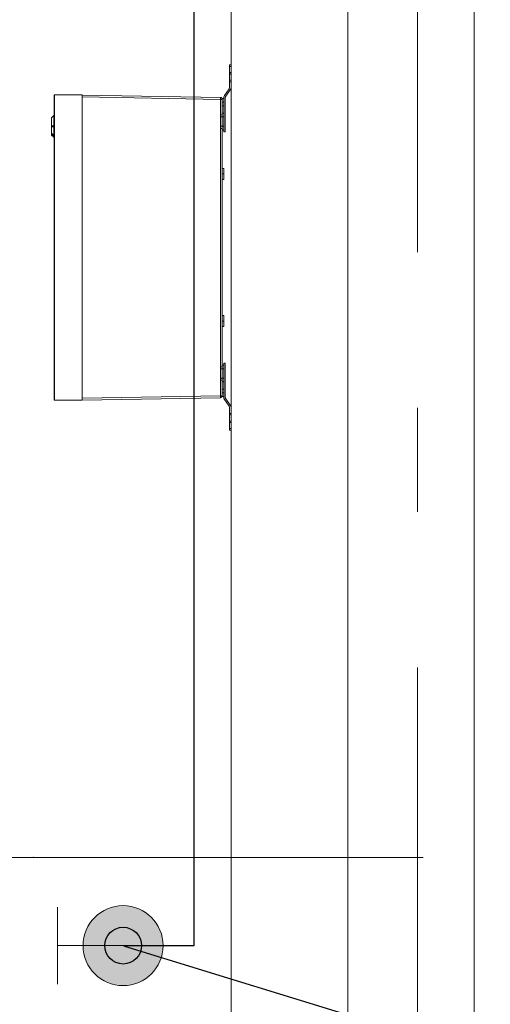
# Model space of a CAD drawing. Header units: millimetres. Extents: x 11681 to 15516, y 25095 to 29743.
# Tile 90 of 96: x 13320 to 13384, y 27805 to 27939. Entities that reach past the tile are written whole.
import ezdxf
from ezdxf import colors
from ezdxf.entities.mleader import LeaderData, LeaderLine
from ezdxf.lldxf.tags import DXFTag
from ezdxf.math import Vec2, Vec3

# ---------------------------------------------------------------- set-up
doc = ezdxf.new("R2010")
doc.units = ezdxf.units.MM
for name, pattern in [('DASHDOT', [25.4, 12.7, -6.35, 0, -6.35]), ('Przerywana', [48, 24, -24]), ('Przerywana podwójnie', [109.361107, 52.916665, -21.166666, 14.111111, -21.166666])]:
    doc.linetypes.add(name, pattern=pattern)
for name, color, linetype, lineweight, true_color in [('00 - nowa technologia myjni_Nr_pióra__95', 7, 'Continuous', 20, 0x7c7c7c), ('103-Z Zakres opracowania_Nr_pióra__95', 7, 'Continuous', 140, 0x7c7c7c), ('410-K Osie główne_Nr_pióra__95', 7, 'Continuous', 0, 0x7c7c7c), ('420-K Ściany_Nr_pióra__95', 7, 'Continuous', 13, 0x7c7c7c), ('Nowe_460 - Stropy_Nr_pióra__95', 7, 'Continuous', 13, 0x7c7c7c)]:
    doc.layers.add(name, color=color, linetype=linetype, lineweight=lineweight, true_color=true_color)
for name, color, linetype, lineweight in [('201-A Ppoż_Nr_pióra__31', 1, 'Continuous', 30), ('IS_Zimna_woda', 5, 'SOLID', 30), ('XREF', 8, 'Continuous', 9)]:
    doc.layers.add(name, color=color, linetype=linetype, lineweight=lineweight)
doc.styles.get("Standard").update_dxf_attribs({"font": 'arial.ttf'})
doc.linetypes.add('PPOZ REI 60', pattern='A,0,[1,A.01 RZUT PARTERU1.Shx,S=1.984127,R=0,X=0,Y=0],-400,0', length=400)
tags = doc.linetypes.add('SOLID', pattern=[10, 10, 0]).pattern_tags.tags
tags[6:7] = [DXFTag(74, 4), DXFTag(75, 0), DXFTag(340, '0'), DXFTag(46, 0.0), DXFTag(50, 0.0), DXFTag(44, 0.0), DXFTag(45, 0.0)]
tags[4:5] = [DXFTag(74, 4), DXFTag(75, 0), DXFTag(340, '0'), DXFTag(46, 0.0), DXFTag(50, 0.0), DXFTag(44, 0.0), DXFTag(45, 0.0)]

# ---------------------------------------------------------------- blocks, each defined once
blk = doc.blocks.new('parter 2025.10.15')
at = {"layer": '00 - nowa technologia myjni_Nr_pióra__95', "color": 8, "linetype": 'Continuous', "lineweight": 5}
for p, q in [((1066.55, 2541.57), (1066.75, 2541.57)), ((1066.55, 2541.57), (1066.55, 2541.37)), ((1066.55, 2541.37), (1066.75, 2541.37)), ((1066.55, 2541.37), (1066.55, 2540.55)), ((1066.75, 2541.57), (1066.75, 2541.37)), ((1066.75, 2541.37), (1066.75, 2540.55)), ((1066.55, 2540.55), (1066.75, 2540.55)), ((1066.55, 2540.55), (1066.55, 2540.35)), ((1066.55, 2540.35), (1066.75, 2540.35)), ((1066.55, 2540.35), (1066.55, 2540.34)), ((1066.75, 2540.34), (1066.55, 2540.34)), ((1066.55, 2540.34), (1066.55, 2539.5)), ((1066.75, 2540.55), (1066.75, 2540.35)), ((1066.75, 2540.35), (1066.75, 2540.34)), ((1066.75, 2540.34), (1066.75, 2539.5)), ((1066.75, 2539.5), (1066.55, 2539.5)), ((1066.55, 2539.5), (1066.55, 2539.5)), ((1066.55, 2539.5), (1066.75, 2539.5)), ((1066.55, 2539.3), (1066.55, 2539.5)), ((1066.55, 2539.3), (1066.75, 2539.3)), ((1066.55, 2538.54), (1066.55, 2539.3)), ((1066.75, 2539.5), (1066.75, 2539.5)), ((1066.75, 2539.3), (1066.75, 2539.5)), ((1066.75, 2538.54), (1066.75, 2539.3)), ((1042.75, 2537.5), (1042.74, 2537.5)), ((1042.74, 2537.5), (1042.74, 2496)), ((1042.75, 2537.5), (1042.75, 2496)), ((1046.5, 2537.5), (1042.75, 2537.5)), ((1046.5, 2496), (1046.5, 2537.5)), ((1065.29, 2537.16), (1046.5, 2537.49)), ((1065.85, 2537.43), (1066.47, 2538.31)), ((1066.64, 2538.2), (1066.02, 2537.31)), ((1046.5, 2537.23), (1065.29, 2536.9)), ((1065.29, 2537.16), (1065.3, 2537.16)), ((1065.29, 2537.16), (1065.29, 2537.16)), ((1065.29, 2537.16), (1065.29, 2537.16)), ((1065.29, 2536.9), (1065.29, 2534.79)), ((1065.29, 2536.9), (1065.55, 2536.9)), ((1065.3, 2537.16), (1065.31, 2537.16)), ((1065.3, 2537.16), (1065.3, 2537.16)), ((1065.3, 2537.16), (1065.3, 2537.16)), ((1065.3, 2537.16), (1065.31, 2537.16)), ((1065.31, 2537.16), (1065.31, 2537.16)), ((1065.31, 2537.16), (1065.31, 2537.16)), ((1065.55, 2536.91), (1065.55, 2537)), ((1065.75, 2537), (1065.55, 2537)), ((1065.75, 2537), (1065.55, 2537)), ((1065.55, 2534.79), (1065.55, 2536.9)), ((1065.75, 2536), (1065.55, 2536)), ((1065.75, 2532.47), (1065.75, 2537.08)), ((1065.75, 2537), (1065.75, 2536.99)), ((1065.75, 2536.99), (1065.75, 2536.96)), ((1065.75, 2536.96), (1065.75, 2536.91)), ((1065.75, 2536.91), (1065.75, 2536.85)), ((1065.75, 2536.85), (1065.75, 2536.78)), ((1065.75, 2536.78), (1065.75, 2536.69)), ((1065.75, 2536.69), (1065.75, 2536.6)), ((1065.75, 2536.6), (1065.75, 2536.5)), ((1065.75, 2536.5), (1065.75, 2536.4)), ((1065.75, 2536.4), (1065.75, 2536.31)), ((1065.75, 2536.31), (1065.75, 2536.22)), ((1065.75, 2536.22), (1065.75, 2536.15)), ((1065.75, 2536.15), (1065.75, 2536.08)), ((1065.75, 2536.08), (1065.75, 2536.04)), ((1065.75, 2536.04), (1065.75, 2536.01)), ((1065.75, 2536.01), (1065.75, 2536)), ((1065.95, 2532.47), (1065.95, 2537.08)), ((1042.65, 2534.7), (1042.35, 2534.4)), ((1042.65, 2534.7), (1042.65, 2532.05)), ((1042.65, 2534.7), (1042.74, 2534.7)), ((1042.65, 2534.7), (1042.65, 2532.05)), ((1065.55, 2534.79), (1065.29, 2534.79)), ((1065.3, 2534.68), (1065.29, 2534.72)), ((1065.3, 2534.65), (1065.3, 2534.68)), ((1065.3, 2534.61), (1065.3, 2534.65)), ((1065.31, 2534.57), (1065.3, 2534.61)), ((1065.75, 2535), (1065.55, 2535)), ((1065.75, 2535), (1065.55, 2535)), ((1065.55, 2534.5), (1065.55, 2534.79)), ((1065.75, 2535), (1065.75, 2534.99)), ((1065.75, 2534.99), (1065.75, 2534.96)), ((1065.75, 2534.96), (1065.75, 2534.91)), ((1065.75, 2534.91), (1065.75, 2534.85)), ((1065.75, 2534.85), (1065.75, 2534.78)), ((1065.75, 2534.78), (1065.75, 2534.69)), ((1065.75, 2534.69), (1065.75, 2534.6)), ((1065.75, 2534.6), (1065.75, 2534.5)), ((1042.35, 2532.32), (1042.35, 2534.4)), ((1042.35, 2534.4), (1042.35, 2532.32)), ((1042.35, 2532.2), (1042.35, 2534.28)), ((1042.35, 2534.28), (1042.35, 2532.2)), ((1042.35, 2532.22), (1042.35, 2534.24)), ((1042.35, 2534.13), (1042.35, 2532.56)), ((1042.35, 2534.07), (1042.35, 2532.04)), ((1042.35, 2532.46), (1042.35, 2534.04)), ((1042.35, 2533.98), (1042.35, 2532.44)), ((1042.35, 2532.31), (1042.35, 2533.84)), ((1065.31, 2534.5), (1065.31, 2533.25)), ((1065.31, 2534.5), (1065.55, 2534.5)), ((1065.55, 2533.25), (1065.31, 2533.25)), ((1065.55, 2534.5), (1065.75, 2534.5)), ((1065.55, 2533.25), (1065.55, 2534.5)), ((1065.55, 2532.95), (1065.55, 2533.25)), ((1065.75, 2533.25), (1065.55, 2533.25)), ((1065.75, 2533.25), (1065.75, 2534.5)), ((1065.75, 2533.25), (1065.75, 2533.15)), ((1042.65, 2532.05), (1042.35, 2532.32)), ((1042.35, 2532.32), (1042.65, 2532.05)), ((1042.35, 2532.04), (1042.35, 2532.24)), ((1042.65, 2531.9), (1042.35, 2532.2)), ((1042.65, 2531.74), (1042.35, 2532.04)), ((1042.65, 2532.05), (1042.74, 2532.05)), ((1042.65, 2532.05), (1042.65, 2531.9)), ((1042.74, 2532.05), (1042.65, 2532.05)), ((1042.65, 2532.05), (1042.65, 2531.9)), ((1042.65, 2531.9), (1042.74, 2531.9)), ((1042.65, 2531.9), (1042.65, 2531.74)), ((1042.65, 2531.9), (1042.65, 2531.74)), ((1065.29, 2533.03), (1065.3, 2533.07)), ((1065.29, 2532.95), (1065.29, 2500.54)), ((1065.29, 2532.95), (1065.55, 2532.95)), ((1065.3, 2533.14), (1065.31, 2533.18)), ((1065.3, 2533.1), (1065.3, 2533.14)), ((1065.3, 2533.07), (1065.3, 2533.1)), ((1065.55, 2500.54), (1065.55, 2532.95)), ((1065.75, 2532.75), (1065.55, 2532.75)), ((1065.75, 2533.15), (1065.75, 2533.06)), ((1065.75, 2533.06), (1065.75, 2532.97)), ((1065.75, 2532.97), (1065.75, 2532.9)), ((1065.75, 2532.9), (1065.75, 2532.83)), ((1065.75, 2532.83), (1065.75, 2532.79)), ((1065.75, 2532.79), (1065.75, 2532.76)), ((1065.75, 2532.76), (1065.75, 2532.75)), ((1065.75, 2532.47), (1065.95, 2532.47)), ((1042.65, 2531.74), (1042.74, 2531.74)), ((1065.75, 2527.5), (1065.55, 2527.5)), ((1065.75, 2527.5), (1065.55, 2527.5)), ((1065.75, 2527.5), (1065.75, 2527.48)), ((1065.75, 2527.48), (1065.75, 2527.44)), ((1065.75, 2527.44), (1065.75, 2527.37)), ((1065.75, 2527.37), (1065.75, 2527.28)), ((1065.75, 2527.28), (1065.75, 2527.17)), ((1065.75, 2527.17), (1065.75, 2527.04)), ((1065.75, 2527.04), (1065.75, 2526.9)), ((1065.75, 2526.9), (1065.75, 2526.75)), ((1065.75, 2526.75), (1065.75, 2526.6)), ((1065.75, 2526.6), (1065.75, 2526.46)), ((1065.75, 2526), (1065.55, 2526)), ((1065.75, 2526.46), (1065.75, 2526.33)), ((1065.75, 2526.33), (1065.75, 2526.22)), ((1065.75, 2526.22), (1065.75, 2526.13)), ((1065.75, 2526.13), (1065.75, 2526.06)), ((1065.75, 2526.06), (1065.75, 2526.01)), ((1065.75, 2526.01), (1065.75, 2526)), ((1065.75, 2507.5), (1065.55, 2507.5)), ((1065.75, 2507.5), (1065.55, 2507.5)), ((1065.75, 2507.5), (1065.75, 2507.48)), ((1065.75, 2507.48), (1065.75, 2507.44)), ((1065.75, 2507.44), (1065.75, 2507.37)), ((1065.75, 2507.37), (1065.75, 2507.28)), ((1065.75, 2507.28), (1065.75, 2507.17)), ((1065.75, 2507.17), (1065.75, 2507.04)), ((1065.75, 2507.04), (1065.75, 2506.9)), ((1065.75, 2506.9), (1065.75, 2506.75)), ((1065.75, 2506.75), (1065.75, 2506.6)), ((1065.75, 2506.6), (1065.75, 2506.46)), ((1065.75, 2506.46), (1065.75, 2506.33)), ((1065.75, 2506), (1065.55, 2506)), ((1065.75, 2506.33), (1065.75, 2506.22)), ((1065.75, 2506.22), (1065.75, 2506.13)), ((1065.75, 2506.13), (1065.75, 2506.06)), ((1065.75, 2506.06), (1065.75, 2506.01)), ((1065.75, 2506.01), (1065.75, 2506)), ((1065.55, 2500.54), (1065.29, 2500.54)), ((1065.3, 2500.43), (1065.29, 2500.47)), ((1065.3, 2500.4), (1065.3, 2500.43)), ((1065.3, 2500.36), (1065.3, 2500.4)), ((1065.31, 2500.32), (1065.3, 2500.36)), ((1065.31, 2500.25), (1065.31, 2499)), ((1065.31, 2500.25), (1065.55, 2500.25)), ((1065.75, 2500.75), (1065.55, 2500.75)), ((1065.75, 2500.75), (1065.55, 2500.75)), ((1065.55, 2500.25), (1065.55, 2500.54)), ((1065.55, 2500.25), (1065.75, 2500.25)), ((1065.55, 2499), (1065.55, 2500.25)), ((1065.75, 2501.02), (1065.95, 2501.02)), ((1065.75, 2496.41), (1065.75, 2501.02)), ((1065.75, 2500.75), (1065.75, 2500.74)), ((1065.75, 2500.74), (1065.75, 2500.71)), ((1065.75, 2500.71), (1065.75, 2500.66)), ((1065.75, 2500.66), (1065.75, 2500.6)), ((1065.75, 2500.6), (1065.75, 2500.53)), ((1065.75, 2500.53), (1065.75, 2500.44)), ((1065.75, 2500.44), (1065.75, 2500.35)), ((1065.75, 2500.35), (1065.75, 2500.25)), ((1065.75, 2500.25), (1065.75, 2499)), ((1065.95, 2496.41), (1065.95, 2501.02)), ((1065.29, 2498.78), (1065.3, 2498.82)), ((1065.29, 2498.7), (1065.29, 2496.59)), ((1065.29, 2498.7), (1065.55, 2498.7)), ((1065.3, 2498.89), (1065.31, 2498.93)), ((1065.3, 2498.85), (1065.3, 2498.89)), ((1065.3, 2498.82), (1065.3, 2498.85)), ((1065.55, 2499), (1065.31, 2499)), ((1065.55, 2498.7), (1065.55, 2499)), ((1065.75, 2499), (1065.55, 2499)), ((1065.55, 2496.59), (1065.55, 2498.7)), ((1065.75, 2498.5), (1065.55, 2498.5)), ((1065.75, 2499), (1065.75, 2498.9)), ((1065.75, 2498.9), (1065.75, 2498.81)), ((1065.75, 2498.81), (1065.75, 2498.72)), ((1065.75, 2498.72), (1065.75, 2498.65)), ((1065.75, 2498.65), (1065.75, 2498.58)), ((1065.75, 2498.58), (1065.75, 2498.54)), ((1065.75, 2498.54), (1065.75, 2498.51)), ((1065.75, 2498.51), (1065.75, 2498.5)), ((1065.75, 2497.5), (1065.55, 2497.5)), ((1065.75, 2497.5), (1065.55, 2497.5)), ((1065.75, 2497.5), (1065.75, 2497.49)), ((1065.75, 2497.49), (1065.75, 2497.46)), ((1065.75, 2497.46), (1065.75, 2497.41)), ((1065.75, 2497.41), (1065.75, 2497.35)), ((1065.75, 2497.35), (1065.75, 2497.28)), ((1065.75, 2497.28), (1065.75, 2497.19)), ((1065.75, 2497.19), (1065.75, 2497.1)), ((1065.75, 2497.1), (1065.75, 2497)), ((1042.75, 2496), (1042.74, 2496)), ((1042.75, 2496), (1046.5, 2496)), ((1065.29, 2496.59), (1046.5, 2496.27)), ((1046.5, 2496.01), (1065.29, 2496.33)), ((1065.55, 2496.59), (1065.29, 2496.59)), ((1065.3, 2496.33), (1065.29, 2496.33)), ((1065.29, 2496.33), (1065.29, 2496.33)), ((1065.31, 2496.33), (1065.3, 2496.33)), ((1065.31, 2496.33), (1065.3, 2496.33)), ((1065.3, 2496.33), (1065.3, 2496.33)), ((1065.3, 2496.33), (1065.3, 2496.33)), ((1065.31, 2496.33), (1065.31, 2496.33)), ((1065.55, 2496.5), (1065.55, 2496.59)), ((1065.75, 2496.5), (1065.55, 2496.5)), ((1065.75, 2497), (1065.75, 2496.9)), ((1065.75, 2496.9), (1065.75, 2496.81)), ((1065.75, 2496.81), (1065.75, 2496.72)), ((1065.75, 2496.72), (1065.75, 2496.65)), ((1065.75, 2496.65), (1065.75, 2496.58)), ((1065.75, 2496.58), (1065.75, 2496.54)), ((1065.75, 2496.54), (1065.75, 2496.51)), ((1065.75, 2496.51), (1065.75, 2496.5)), ((1065.85, 2496.07), (1066.47, 2495.18)), ((1066.64, 2495.3), (1066.02, 2496.18)), ((1066.55, 2494.2), (1066.55, 2494.96)), ((1066.75, 2494.2), (1066.75, 2494.96)), ((1066.55, 2494.2), (1066.75, 2494.2)), ((1066.55, 2494), (1066.55, 2494.2)), ((1066.55, 2494), (1066.75, 2494)), ((1066.55, 2494), (1066.55, 2493.99)), ((1066.75, 2493.99), (1066.55, 2493.99)), ((1066.55, 2493.15), (1066.55, 2493.99)), ((1066.75, 2493.15), (1066.55, 2493.15)), ((1066.55, 2493.15), (1066.55, 2493.15)), ((1066.55, 2493.15), (1066.75, 2493.15)), ((1066.55, 2493.15), (1066.55, 2492.95)), ((1066.75, 2494), (1066.75, 2494.2)), ((1066.75, 2494), (1066.75, 2493.99)), ((1066.75, 2493.15), (1066.75, 2493.99)), ((1066.75, 2493.15), (1066.75, 2493.15)), ((1066.75, 2493.15), (1066.75, 2492.95)), ((1066.55, 2492.95), (1066.75, 2492.95)), ((1066.55, 2492.95), (1066.55, 2492.12)), ((1066.55, 2492.12), (1066.75, 2492.12)), ((1066.55, 2491.92), (1066.55, 2492.12)), ((1066.55, 2491.92), (1066.75, 2491.92)), ((1066.75, 2492.95), (1066.75, 2492.12)), ((1066.75, 2491.92), (1066.75, 2492.12))]:
    blk.add_line(p, q, dxfattribs=at)
at = {"layer": '00 - nowa technologia myjni_Nr_pióra__95', "color": 8, "linetype": 'DASHDOT', "lineweight": 5}
for p, q in [((1066.77, 2540.34), (1066.53, 2540.34)), ((1066.77, 2539.5), (1066.53, 2539.5)), ((1065.77, 2536.5), (1065.53, 2536.5)), ((1042.31, 2533.3), (1042.78, 2533.3)), ((1065.77, 2534.5), (1065.53, 2534.5)), ((1065.77, 2533.25), (1065.53, 2533.25)), ((1042.32, 2533.14), (1042.68, 2533.14)), ((1065.77, 2526.75), (1065.53, 2526.75)), ((1065.77, 2506.75), (1065.53, 2506.75)), ((1065.77, 2500.25), (1065.53, 2500.25)), ((1065.77, 2499), (1065.53, 2499)), ((1065.77, 2497), (1065.53, 2497)), ((1066.77, 2493.99), (1066.53, 2493.99)), ((1066.77, 2493.15), (1066.53, 2493.15))]:
    blk.add_line(p, q, dxfattribs=at)
at = {"layer": '00 - nowa technologia myjni_Nr_pióra__95', "color": 8, "linetype": 'Continuous', "lineweight": 5}
for centre, radius, start, end in [((1066.35, 2537.08), 0.6, 145, 180), ((1066.35, 2537.08), 0.4, 145, 180), ((1066.15, 2538.54), 0.4, 325, 0), ((1066.15, 2538.54), 0.6, 325, 0), ((1065.29, 2536.9), 0.26, 0, 89), ((1065.3, 2536.9), 0.26, 21.7145, 89), ((1065.3, 2536.9), 0.26, 21.7145, 89), ((1066.3, 2534.8), 1.01, 180.2895, 184.4763), ((1064.19, 2534.5), 1.12, 0.1172, 3.899), ((1064.19, 2533.25), 1.12, 356.0997, 359.8827), ((1066.3, 2532.95), 1.01, 175.5257, 179.7108), ((1066.3, 2500.55), 1.01, 180.2895, 184.4763), ((1064.19, 2500.25), 1.12, 0.1172, 3.899), ((1066.3, 2498.7), 1.01, 175.5257, 179.7108), ((1064.19, 2499), 1.12, 356.0997, 359.8827), ((1065.29, 2496.59), 0.26, 271, 0), ((1065.3, 2496.6), 0.26, 271, 338.2855), ((1066.35, 2496.41), 0.6, 180, 215), ((1066.35, 2496.41), 0.4, 180, 215), ((1066.15, 2494.96), 0.4, 0, 35), ((1066.15, 2494.96), 0.6, 0, 35)]:
    blk.add_arc(centre, radius, start, end, dxfattribs=at)
for centre, major_axis, start_param, end_param in [((1065.29, 2536.9), (0.005, 0.26), 4.712694, 6.283185), ((1065.29, 2496.59), (-0.005, 0.26), 3.141593, 4.712084)]:
    blk.add_ellipse(centre, major_axis=major_axis, ratio=0.01745, start_param=start_param, end_param=end_param, dxfattribs=at)
at = {"layer": '103-Z Zakres opracowania_Nr_pióra__95', "color": 8, "linetype": 'Przerywana', "lineweight": 5}
blk.add_lwpolyline([(-45.53, 3079.65), (654.37, 3079.65), (654.37, 2747.81), (1099.75, 2747.81), (1099.75, 2276.77), (655.29, 2276.77), (655.29, -103.95), (-45.53, -103.95)], close=True, dxfattribs=at)
at = {"layer": '201-A Ppoż_Nr_pióra__31', "color": 8, "linetype": 'PPOZ REI 60', "lineweight": 5}
blk.add_line((1082.63, 2729.08), (1082.63, 2288.49), dxfattribs=at)
at = {"layer": '410-K Osie główne_Nr_pióra__95', "color": 8, "linetype": 'Przerywana podwójnie', "lineweight": 5}
for p, q in [((1092.06, 2678.38), (1092.06, 2342.05)), ((-63, 2433.81), (1039.92, 2433.81)), ((1039.92, 2433.81), (1139.92, 2433.81))]:
    blk.add_line(p, q, dxfattribs=at)
blk.add_point((1039.92, 2433.81), dxfattribs=at)
blk.add_point((1039.92, 2433.81), dxfattribs=at)
at = {"layer": '420-K Ściany_Nr_pióra__95', "color": 8, "linetype": 'Continuous', "lineweight": 5, "flags": 128}
for points in [[(1066.75, 2714.77), (1066.75, 2309.77)], [(1099.75, 2276.77), (1099.75, 2714.81)]]:
    blk.add_lwpolyline(points, dxfattribs=at)
at = {"layer": 'Nowe_460 - Stropy_Nr_pióra__95', "color": 8, "linetype": 'Continuous', "lineweight": 5, "flags": 128}
blk.add_lwpolyline([(1099.75, 2747.25), (655.14, 2747.25), (655.73, 2276.77), (1099.75, 2276.77)], close=True, dxfattribs=at)

msp = doc.modelspace()

# ---------------------------------------------------------------- block references
at = {"layer": 'XREF'}
msp.add_blockref('parter 2025.10.15', (12282.34, 25390.78), dxfattribs=at)

# ---------------------------------------------------------------- next in the draw order: hatches: boundary and pattern name
at = {"lineweight": 0, "transparency": 33554687}
h = msp.add_hatch(color=4, dxfattribs=at)
h.dxf.hatch_style = 1
edge = h.paths.add_edge_path()
edge.add_arc((13334.42, 27812.6), 5.44, 90, 450)

# ---------------------------------------------------------------- next in the draw order: linework, layer by layer
at = {"color": 4, "lineweight": 0}
for p, q in [((13325.49, 27807.38), (13325.49, 27817.82)), ((13334.42, 27812.6), (13325.49, 27812.6))]:
    msp.add_line(p, q, dxfattribs=at)
msp.add_circle((13334.42, 27812.6), 5.44, dxfattribs=at)
at = {"layer": 'IS_Zimna_woda', "ltscale": 10}
for points in [[(13344.08, 27812.6), (13344.08, 28090.54)], [(13334.42, 27812.6), (13344.08, 27812.6)]]:
    msp.add_lwpolyline(points, dxfattribs=at)
msp.add_circle((13334.42, 27812.6), 2.5, dxfattribs=at)

# ---------------------------------------------------------------- next in the draw order: leaders
at = {"lineweight": 0}
ml = msp.add_multileader_mtext('Standard', dxfattribs=at)
ml.set_content('Zawór DN25 dopełnianie zbiornika wody obiegowej. \\PWydatek 50l/min. \\PCiśnienie 0.3-0.6 MPa. \\PWys. montażu 2200mm nad posadzką')
ml.set_leader_properties()
ml.build(insert=Vec2(0, 0))
ml.multileader.update_dxf_attribs({"text_right_attachment_type": 6, "dogleg_length": 0.36, "arrow_head_size": 0.18})
ctx = ml.context
ctx.base_point, ctx.char_height, ctx.arrow_head_size, ctx.landing_gap_size, ctx.plane_origin = Vec3(13401.97, 27791.92), 15, 0.18, 0.09, Vec3(13334.42, 27812.6)
ctx.right_attachment = 6
notes = []
notes.append((ctx, [(0, (1, 1, 0), (13401.61, 27791.92), (1, 0), 0.36, [(0, [(13334.42, 27812.6)], 0, [])])]))
ctx.mtext.insert, ctx.mtext.width, ctx.mtext.flow_direction = Vec3(13402.06, 27801.62), 602.3358, 5
for ctx, leaders in notes:
    for number, flags, end, landing, length, lines in leaders:
        leader = LeaderData()
        leader.index, (leader.has_last_leader_line, leader.has_dogleg_vector, leader.attachment_direction) = number, flags
        leader.last_leader_point, leader.dogleg_vector, leader.dogleg_length = Vec3(end), Vec3(landing), length
        for number, points, colour, breaks in lines:
            line = LeaderLine()
            line.index, line.vertices, line.color, line.breaks = number, Vec3.list(points), colors.encode_raw_color(colour), breaks
            leader.lines.append(line)
        ctx.leaders.append(leader)

doc.saveas('drawing.dxf')
